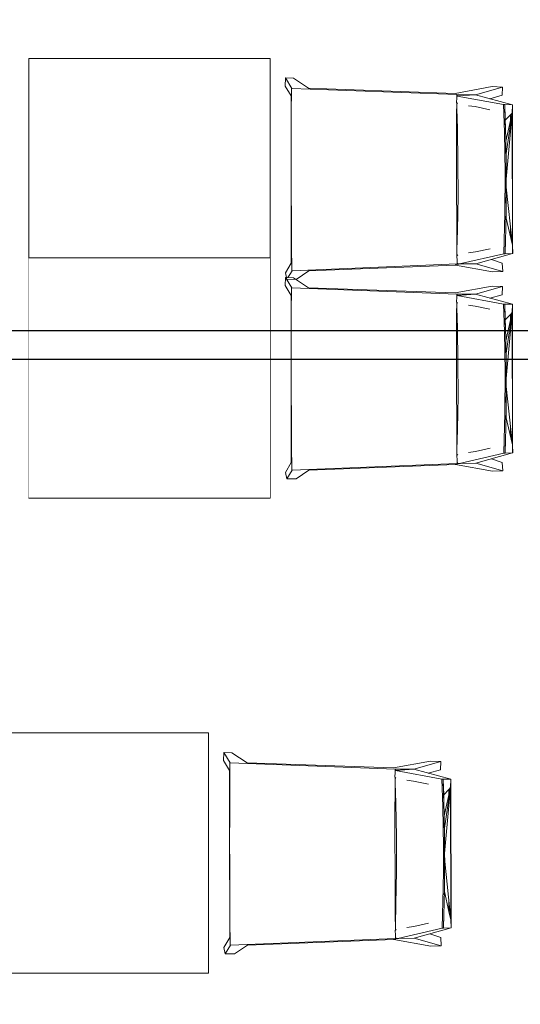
# Model space of a CAD drawing. Header units: millimetres. Extents: x 2016045 to 2079203, y -1576958 to -1542749.
# Tile 75 of 109: x 2039351 to 2040573, y -1569715 to -1567311. Entities that reach past the tile are written whole.
import ezdxf

# ---------------------------------------------------------------- set-up
doc = ezdxf.new("R2010")
doc.units = ezdxf.units.MM
doc.header["$MEASUREMENT"] = 0
doc.linetypes.add('Dashed', pattern=[5644.44, 2822.22, -2822.22])
doc.linetypes.add('Wipeout_Contour', pattern=[1000, 0, -1000])
for name, color, linetype in [('0 krawęrznik', 7, 'Continuous'), ('MEBLE PKN', 7, 'Continuous'), ('Wymiarowanie', 7, 'Continuous')]:
    doc.layers.add(name, color=color, linetype=linetype)
for name, color, linetype, lineweight, true_color in [('0 krawęrznik_Nr_pióra__12', 7, 'Continuous', 5, 0x9f9f9f), ('MEBLE PKN_Nr_pióra__12', 7, 'Continuous', 5, 0x9f9f9f), ('Wymiarowanie_Nr_pióra__3', 7, 'Continuous', 35, 0x008200)]:
    doc.layers.add(name, color=color, linetype=linetype, lineweight=lineweight, true_color=true_color)
doc.layers.add('a___cienka___0.15_Nr_pióra__241', color=7, linetype='Continuous', lineweight=25)
doc.layers.add('Wymiarowanie_Nr_pióra__1', color=7, linetype='Continuous', lineweight=0)
doc.styles.add('GENERATED_STYLE_1', font='arial.ttf')
doc.dimstyles.new('GENERATED_STYLE__1', dxfattribs={"dimtxt": 125, "dimasz": 114, "dimexe": 0.18, "dimexo": 0, "dimgap": 0.09, "dimtad": 1, "dimtih": 1, "dimtoh": 1, "dimdec": 0, "dimlfac": 0.1, "dimzin": 0, "dimdsep": 46, "dimtxsty": 'GENERATED_STYLE_1', "dimblk": 'ARROWHEAD_2', "dimblk1": 'ARROWHEAD_2', "dimblk2": 'ARROWHEAD_2', "dimcen": 0.09, "dimclrd": 7, "dimclre": 7, "dimclrt": 7, "dimadec": 4, "dimazin": 0, "dimtfac": 1, "dimtdec": 4, "dimtmove": 0, "dimatfit": 3, "dimfxl": 0, "dimtolj": 1, "dimtzin": 0, "dimarcsym": 0})

# ---------------------------------------------------------------- blocks, each defined once
blk = doc.blocks.new('Ściana_11', base_point=(2039753.6, -1570780.9))
at = {"layer": '0 krawęrznik_Nr_pióra__12', "linetype": 'Continuous'}
for radius in [3000, 2850]:
    blk.add_arc((2039753.6, -1567780.9), radius, 270, 0, dxfattribs=at)
blk = doc.blocks.new('*D151', base_point=(1682719.6, -1237567.4))
at = {"layer": 'Wymiarowanie_Nr_pióra__1', "linetype": 'Continuous'}
for p, q in [((2031751.4, -1572444), (2031751.4, -1572219)), ((2041101, -1572444), (2041101, -1572219)), ((2031751.4, -1572331.5), (2041101, -1572331.5))]:
    blk.add_line(p, q, dxfattribs=at)
at = {"layer": 'Wymiarowanie_Nr_pióra__3', "linetype": 'Continuous'}
for p, q in [((2031794.7, -1572256.5), (2031708.1, -1572406.5)), ((2041144.3, -1572256.5), (2041057.7, -1572406.5))]:
    blk.add_line(p, q, dxfattribs=at)
at = {"layer": 'Wymiarowanie_Nr_pióra__1', "insert": (2036283.9, -1572306.5), "char_height": 125, "attachment_point": 7, "style": 'GENERATED_STYLE_1'}
blk.add_mtext('\\A1;{\\fArial|b0|i0|c238|p38;935}', dxfattribs=at)
blk = doc.blocks.new('ARROWHEAD_2')
at = {"color": 0, "linetype": 'Continuous', "lineweight": 0}
for p, q in [((-0.378, -0.655), (0.378, 0.655)), ((0, 0), (-1, 0))]:
    blk.add_line(p, q, dxfattribs=at)
blk = doc.blocks.new('*D153', base_point=(1682719.6, -1237567.4))
at = {"layer": 'Wymiarowanie_Nr_pióra__1', "linetype": 'Continuous'}
for p, q in [((2023749.9, -1572694), (2023749.9, -1572469)), ((2041502.9, -1572694), (2041502.9, -1572469)), ((2023676.5, -1572581.5), (2023749.9, -1572581.5)), ((2023749.9, -1572581.5), (2041502.9, -1572581.5)), ((2041502.9, -1572581.5), (2041576.2, -1572581.5))]:
    blk.add_line(p, q, dxfattribs=at)
at = {"layer": 'Wymiarowanie_Nr_pióra__3', "linetype": 'Continuous'}
for p, q in [((2023793.2, -1572506.5), (2023706.6, -1572656.5)), ((2041459.6, -1572656.5), (2041546.2, -1572506.5))]:
    blk.add_line(p, q, dxfattribs=at)
at = {"layer": 'Wymiarowanie_Nr_pióra__1', "insert": (2032436.7, -1572556.5), "char_height": 125, "attachment_point": 7, "style": 'GENERATED_STYLE_1'}
blk.add_mtext('\\A1;{\\fArial|b0|i0|c238|p38;1776}', dxfattribs=at)

msp = doc.modelspace()

# ---------------------------------------------------------------- block references
at = {"layer": '0 krawęrznik', "color": 253, "lineweight": 5, "true_color": 0x9f9f9f}
msp.add_blockref('Ściana_11', (2039753.6, -1570780.9), dxfattribs=at)

# ---------------------------------------------------------------- next in the draw order: wipeouts: each hides what was drawn before it
at = {"color": 254, "linetype": 'Wipeout_Contour', "lineweight": 0, "ltscale": 10290130.65500788}
msp.add_wipeout([(2039373.5, -1567992.3), (2039962.1, -1567992.3), (2039962.1, -1567405.3), (2039373.5, -1567405.3)], dxfattribs=at).dxf.layer = 'MEBLE PKN'
at = {"color": 254, "linetype": 'Wipeout_Contour', "lineweight": 0, "ltscale": 56606490.95598751}
msp.add_wipeout([(2040528.9, -1567905.4), (2040502.5, -1567896.1), (2040554.1, -1567881.8), (2040553.5, -1567518.8), (2040498.6, -1567503.9), (2040528.2, -1567495.4), (2040529.2, -1567475.4), (2040504.2, -1567474.3), (2040414, -1567491), (2040056.4, -1567478.3), (2040019.6, -1567454), (2039999.6, -1567453.2), (2039998.8, -1567473.2), (2040013.4, -1567497.2), (2040014.1, -1567905.3), (2039999.6, -1567929.4), (2040003.3, -1567944.8), (2040025.7, -1567945), (2040057.2, -1567924.1), (2040414.7, -1567910.2), (2040505, -1567926.5), (2040530, -1567925.4)], dxfattribs=at).dxf.layer = 'MEBLE PKN'
at = {"color": 254, "linetype": 'Wipeout_Contour', "lineweight": 0, "ltscale": 10293669.66355954}
msp.add_wipeout([(2039223.2, -1569639), (2039811.8, -1569639), (2039811.8, -1569052.1), (2039223.2, -1569052.1)], dxfattribs=at).dxf.layer = 'MEBLE PKN'
at = {"color": 254, "linetype": 'Wipeout_Contour', "lineweight": 0, "ltscale": 56625951.03124803}
msp.add_wipeout([(2040378.6, -1569552.2), (2040352.2, -1569542.9), (2040403.8, -1569528.6), (2040403.2, -1569165.6), (2040348.3, -1569150.6), (2040377.9, -1569142.2), (2040378.9, -1569122.2), (2040353.9, -1569121.1), (2040263.7, -1569137.8), (2039906.1, -1569125.1), (2039869.3, -1569100.8), (2039849.3, -1569100), (2039848.5, -1569120), (2039863, -1569144), (2039863.8, -1569552.1), (2039849.3, -1569576.2), (2039853, -1569591.6), (2039875.4, -1569591.8), (2039906.9, -1569570.9), (2040264.4, -1569556.9), (2040354.7, -1569573.3), (2040379.7, -1569572.2)], dxfattribs=at).dxf.layer = 'MEBLE PKN'

# ---------------------------------------------------------------- next in the draw order: linework, layer by layer
at = {"layer": 'MEBLE PKN_Nr_pióra__12', "linetype": 'Continuous'}
for p, q in [((2039962.1, -1567405.3), (2039373.5, -1567405.3)), ((2039373.5, -1567405.3), (2039373.5, -1568479.3)), ((2039962.1, -1568479.3), (2039962.1, -1567405.3)), ((2039998.8, -1567473.2), (2039999.6, -1567453.2)), ((2039999.6, -1567453.2), (2040015, -1567478.6)), ((2039999.6, -1567453.2), (2040019.6, -1567454)), ((2040019.6, -1567454), (2040056.4, -1567478.3)), ((2039998.8, -1567473.2), (2040013.4, -1567497.2)), ((2040014.2, -1567478.6), (2040013.9, -1567542.1)), ((2040014.5, -1567478.8), (2040014.1, -1567542.2)), ((2040015, -1567478.6), (2040014.2, -1567478.6)), ((2040014.5, -1567478.8), (2040014.2, -1567478.6)), ((2040015.1, -1567478.8), (2040014.5, -1567478.8)), ((2040417.7, -1567493.9), (2040015.1, -1567478.8)), ((2040056.4, -1567478.3), (2040414, -1567491)), ((2040414, -1567491), (2040504.2, -1567474.3)), ((2040529.2, -1567475.4), (2040463.4, -1567494.3)), ((2040504.2, -1567474.3), (2040529.2, -1567475.4)), ((2040528.2, -1567495.4), (2040529.2, -1567475.4)), ((2040013.4, -1567497.2), (2040014.1, -1567905.3)), ((2040417.7, -1567501), (2040417, -1567513.8)), ((2040417.3, -1567513.8), (2040417, -1567513.8)), ((2040417.3, -1567513.6), (2040417.6, -1567513.9)), ((2040417.6, -1567513.9), (2040417.3, -1567513.8)), ((2040417.6, -1567493.8), (2040463.4, -1567494.3)), ((2040417.6, -1567493.8), (2040417.7, -1567493.9)), ((2040417.6, -1567514.9), (2040417.6, -1567513.9)), ((2040418.6, -1567515.1), (2040417.6, -1567513.9)), ((2040417.7, -1567493.9), (2040417.7, -1567494.1)), ((2040419.3, -1567497.1), (2040417.7, -1567494.1)), ((2040417.7, -1567494.1), (2040417.7, -1567501)), ((2040532, -1567518.2), (2040418.8, -1567497.5)), ((2040419.3, -1567497.1), (2040463.4, -1567494.3)), ((2040463.4, -1567494.3), (2040553.5, -1567518.8)), ((2040498.6, -1567503.9), (2040528.2, -1567495.4)), ((2040417.5, -1567541.5), (2040417.6, -1567514.9)), ((2040417.6, -1567514.9), (2040418.5, -1567516.6)), ((2040419.3, -1567577.1), (2040417.6, -1567527.7)), ((2040419.4, -1567516.2), (2040418.6, -1567515.1)), ((2040446, -1567521), (2040462.5, -1567523.1)), ((2040498.8, -1567530.7), (2040462.5, -1567523.1)), ((2040533.4, -1567518.2), (2040532, -1567518.2)), ((2040534.1, -1567585.5), (2040532, -1567518.2)), ((2040534.9, -1567518.3), (2040533.4, -1567518.2)), ((2040553.5, -1567518.8), (2040534.9, -1567518.3)), ((2040534.9, -1567518.3), (2040534.9, -1567518.7)), ((2040534.9, -1567519.1), (2040534.9, -1567518.7)), ((2040534.9, -1567519.1), (2040534.9, -1567519.6)), ((2040535, -1567520.1), (2040534.9, -1567519.6)), ((2040536.2, -1567556.5), (2040535, -1567520.1)), ((2040536.8, -1567580.1), (2040535, -1567520.1)), ((2040553, -1567538.9), (2040553.5, -1567518.8)), ((2040554.1, -1567881.8), (2040553.5, -1567518.8)), ((2040013.9, -1567542.1), (2040013.7, -1567605.7)), ((2040014.1, -1567542.2), (2040014, -1567605.8)), ((2040417.3, -1567605.1), (2040417.5, -1567541.5)), ((2040553, -1567538.9), (2040536.2, -1567556.5)), ((2040536.8, -1567580.1), (2040536.2, -1567556.5)), ((2040537.5, -1567607.9), (2040553, -1567538.9)), ((2040553, -1567538.9), (2040538.1, -1567638)), ((2040553, -1567538.9), (2040538.5, -1567700.3)), ((2040548.5, -1567543.6), (2040548.5, -1567558.6)), ((2040553.5, -1567861.8), (2040553, -1567538.9)), ((2040420.7, -1567659.6), (2040419.3, -1567577.1)), ((2040535.6, -1567684.5), (2040534.1, -1567585.5)), ((2040536.8, -1567580.1), (2040536.8, -1567580.9)), ((2040536.8, -1567580.9), (2040536.8, -1567581.6)), ((2040536.8, -1567581.6), (2040536.8, -1567581.9)), ((2040537.4, -1567600), (2040536.8, -1567581.9)), ((2040537.2, -1567598.9), (2040536.8, -1567581.9)), ((2040548.5, -1567568.2), (2040548.6, -1567587.6)), ((2040013.7, -1567605.7), (2040013.7, -1567669.4)), ((2040014, -1567605.8), (2040013.9, -1567669.4)), ((2040417.3, -1567668.7), (2040417.3, -1567605.1)), ((2040537.2, -1567598.9), (2040537.2, -1567598.9)), ((2040537.2, -1567598.9), (2040537.4, -1567600)), ((2040537.4, -1567600), (2040537.2, -1567599.3)), ((2040537.2, -1567599.5), (2040537.2, -1567599.9)), ((2040537.2, -1567599.9), (2040537.2, -1567600)), ((2040537.3, -1567602), (2040537.2, -1567600)), ((2040537.3, -1567602), (2040537.4, -1567600)), ((2040537.3, -1567602.4), (2040537.3, -1567602)), ((2040537.4, -1567608.2), (2040537.3, -1567602.4)), ((2040537.6, -1567615.5), (2040537.4, -1567600)), ((2040537.4, -1567608.2), (2040537.5, -1567607.9)), ((2040537.6, -1567615.5), (2040537.4, -1567608.2)), ((2040537.6, -1567615.5), (2040537.6, -1567616)), ((2040537.6, -1567616), (2040537.6, -1567616.2)), ((2040538.1, -1567638), (2040537.6, -1567616.2)), ((2040538.2, -1567660.2), (2040537.6, -1567616.2)), ((2040538.2, -1567660.2), (2040538.1, -1567638)), ((2040013.7, -1567669.4), (2040013.8, -1567733.1)), ((2040013.9, -1567669.4), (2040014, -1567733.1)), ((2040417.4, -1567732.4), (2040417.3, -1567668.7)), ((2040420.9, -1567742.1), (2040420.7, -1567659.6)), ((2040538.2, -1567663.5), (2040538.2, -1567660.2)), ((2040538.2, -1567663.5), (2040538.2, -1567663.5)), ((2040538.5, -1567681.7), (2040538.2, -1567663.5)), ((2040538.4, -1567697.3), (2040538.2, -1567663.5)), ((2040538.5, -1567681.7), (2040538.3, -1567681.8)), ((2040538.4, -1567684), (2040538.5, -1567681.7)), ((2040538.5, -1567682.7), (2040538.5, -1567681.7)), ((2040535.1, -1567783.6), (2040535.6, -1567684.5)), ((2040535.3, -1567741.6), (2040538.3, -1567685.2)), ((2040538, -1567761.6), (2040538.5, -1567700.7)), ((2040538.3, -1567685.2), (2040538.4, -1567684)), ((2040538.3, -1567685.2), (2040538.4, -1567697.3)), ((2040538.3, -1567745.1), (2040538.5, -1567700.4)), ((2040538.5, -1567700.9), (2040538.3, -1567737.3)), ((2040538.4, -1567697.3), (2040538.5, -1567682.7)), ((2040538.4, -1567697.3), (2040538.5, -1567699.2)), ((2040538.5, -1567699.2), (2040538.4, -1567699.3)), ((2040538.4, -1567699.3), (2040538.4, -1567699.8)), ((2040538.5, -1567700.3), (2040538.4, -1567699.8)), ((2040538.5, -1567682.7), (2040538.5, -1567699.2)), ((2040538.5, -1567700.4), (2040538.5, -1567700.3)), ((2040538.5, -1567700.9), (2040538.5, -1567700.4)), ((2040538.6, -1567719.5), (2040538.5, -1567700.9)), ((2040538.3, -1567745.1), (2040538.5, -1567724.7)), ((2040538.6, -1567720.8), (2040538.5, -1567724.7)), ((2040538.6, -1567720.8), (2040538.6, -1567719.5)), ((2040553.5, -1567861.8), (2040538.6, -1567719.5)), ((2040013.8, -1567733.1), (2040014.1, -1567796.8)), ((2040014, -1567733.1), (2040014.3, -1567796.8)), ((2040417.7, -1567796.1), (2040417.4, -1567732.4)), ((2040419.7, -1567824.6), (2040420.9, -1567742.1)), ((2040535.3, -1567741.6), (2040538.1, -1567762.5)), ((2040538, -1567761.7), (2040538.3, -1567738.4)), ((2040538.1, -1567762.5), (2040538.3, -1567745.1)), ((2040538.3, -1567737.3), (2040538.3, -1567738.4)), ((2040538.3, -1567763.4), (2040538.3, -1567745.1)), ((2040537.9, -1567787), (2040538.3, -1567763.4)), ((2040538, -1567779.3), (2040538.1, -1567762.5)), ((2040538, -1567779.3), (2040538.3, -1567763.4)), ((2040538.1, -1567762.5), (2040538.3, -1567763.4)), ((2040538.3, -1567763.4), (2040538.1, -1567764.4)), ((2040014.1, -1567796.8), (2040014.5, -1567860.4)), ((2040014.3, -1567796.8), (2040014.7, -1567860.3)), ((2040418.1, -1567859.6), (2040417.7, -1567796.1)), ((2040532.6, -1567882.5), (2040535.1, -1567783.6)), ((2040538, -1567779.4), (2040537.1, -1567824.7)), ((2040537.7, -1567801), (2040537.8, -1567792.5)), ((2040537.9, -1567787), (2040537.8, -1567792.3)), ((2040537.8, -1567792.3), (2040537.8, -1567792.5)), ((2040537.8, -1567792.5), (2040553.5, -1567861.8)), ((2040538, -1567779.4), (2040537.9, -1567787)), ((2040418.2, -1567873.9), (2040419.7, -1567824.6)), ((2040536.7, -1567845.2), (2040537.1, -1567825.4)), ((2040537.1, -1567824.7), (2040537.1, -1567824.9)), ((2040537.1, -1567824.9), (2040537.1, -1567825)), ((2040537.1, -1567825.1), (2040537.1, -1567825)), ((2040537.1, -1567825.1), (2040537.1, -1567825.2)), ((2040537.1, -1567825.3), (2040537.1, -1567825.4)), ((2040549, -1567818.6), (2040549, -1567842)), ((2040535.5, -1567882.5), (2040536.7, -1567845.2)), ((2040535.5, -1567882.5), (2040536.4, -1567848.7)), ((2040536.7, -1567845.2), (2040536.4, -1567848.7)), ((2040536.6, -1567842.2), (2040536.7, -1567845.2)), ((2040536.7, -1567845.2), (2040536.6, -1567844.1)), ((2040014.5, -1567860.4), (2040015, -1567923.9)), ((2040014.7, -1567860.3), (2040015.2, -1567923.8)), ((2040418.3, -1567886.1), (2040418.1, -1567859.6)), ((2040499.5, -1567870.2), (2040463.1, -1567877.9)), ((2040554.2, -1567881.8), (2040553.5, -1567861.8)), ((2040417.7, -1567887.3), (2040418.3, -1567887.3)), ((2040417.7, -1567887.3), (2040418.4, -1567900.1)), ((2040418, -1567887.5), (2040417.7, -1567887.3)), ((2040418.3, -1567887.3), (2040418, -1567887.5)), ((2040418.3, -1567887.3), (2040419.3, -1567885)), ((2040419.2, -1567885.1), (2040418.3, -1567886.9)), ((2040418.3, -1567886.9), (2040418.3, -1567886.1)), ((2040419.2, -1567886.2), (2040418.3, -1567887.3)), ((2040418.3, -1567887.3), (2040418.3, -1567886.9)), ((2040420.1, -1567885.2), (2040419.2, -1567886.2)), ((2040424.5, -1567907.2), (2040532.6, -1567882.5)), ((2040463.1, -1567877.9), (2040446.2, -1567880.4)), ((2040554.1, -1567881.8), (2040464.1, -1567906.7)), ((2040528.9, -1567905.4), (2040502.5, -1567896.1)), ((2040532.6, -1567882.5), (2040534.1, -1567882.5)), ((2040534.1, -1567882.5), (2040535.5, -1567882.5)), ((2040535.5, -1567882.5), (2040554.1, -1567881.8)), ((2040554.2, -1567881.8), (2040554.1, -1567881.8)), ((2040014.1, -1567905.3), (2039999.6, -1567929.4)), ((2040418.5, -1567907.2), (2040015.9, -1567923.8)), ((2040414.7, -1567910.2), (2040057.2, -1567924.1)), ((2040414.7, -1567910.2), (2040418.4, -1567907.3)), ((2040505, -1567926.5), (2040414.7, -1567910.2)), ((2040418.4, -1567900.1), (2040418.5, -1567907.2)), ((2040418.5, -1567907.2), (2040418.4, -1567907.3)), ((2040418.4, -1567907.3), (2040419.5, -1567908.4)), ((2040418.4, -1567907.3), (2040419.5, -1567907.3)), ((2040419.5, -1567905.3), (2040419.5, -1567907.3)), ((2040426.9, -1567907.2), (2040419.5, -1567908.4)), ((2040419.5, -1567908.4), (2040424.5, -1567907.2)), ((2040419.5, -1567907.3), (2040424.5, -1567907.2)), ((2040464.1, -1567906.7), (2040426.9, -1567907.2)), ((2040464.1, -1567906.7), (2040530, -1567925.4)), ((2040530, -1567925.4), (2040528.9, -1567905.4)), ((2040015.8, -1567923.9), (2040003.3, -1567944.8)), ((2040015.2, -1567923.8), (2040015, -1567923.9)), ((2040015, -1567923.9), (2040015.8, -1567923.9)), ((2040015.2, -1567923.8), (2040015.9, -1567923.8)), ((2040057.2, -1567924.1), (2040025.7, -1567945)), ((2040530, -1567925.4), (2040505, -1567926.5)), ((2039373.5, -1567992.3), (2039962.1, -1567992.3)), ((2039811.8, -1569052.1), (2039223.2, -1569052.1)), ((2039811.8, -1569639), (2039811.8, -1569052.1)), ((2039848.5, -1569120), (2039849.3, -1569100)), ((2039849.3, -1569100), (2039864.7, -1569125.4)), ((2039849.3, -1569100), (2039869.3, -1569100.8)), ((2039869.3, -1569100.8), (2039906.1, -1569125.1)), ((2039848.5, -1569120), (2039863, -1569144)), ((2039906.1, -1569125.1), (2040263.7, -1569137.8)), ((2040263.7, -1569137.8), (2040353.9, -1569121.1)), ((2040378.9, -1569122.2), (2040313.1, -1569141)), ((2040353.9, -1569121.1), (2040378.9, -1569122.2)), ((2040377.9, -1569142.2), (2040378.9, -1569122.2)), ((2039863, -1569144), (2039863.8, -1569552.1)), ((2039863.9, -1569125.4), (2039863.6, -1569188.9)), ((2039864.2, -1569125.6), (2039863.8, -1569189)), ((2039864.7, -1569125.4), (2039863.9, -1569125.4)), ((2039864.2, -1569125.6), (2039863.9, -1569125.4)), ((2039864.8, -1569125.6), (2039864.2, -1569125.6)), ((2040267.4, -1569140.7), (2039864.8, -1569125.6)), ((2040267.4, -1569147.8), (2040266.7, -1569160.6)), ((2040267.3, -1569140.6), (2040313.1, -1569141)), ((2040267.3, -1569140.6), (2040267.4, -1569140.7)), ((2040267.4, -1569140.7), (2040267.4, -1569140.8)), ((2040269, -1569143.9), (2040267.4, -1569140.8)), ((2040267.4, -1569140.8), (2040267.4, -1569147.8)), ((2040381.7, -1569165), (2040268.5, -1569144.2)), ((2040269, -1569143.9), (2040313.1, -1569141)), ((2040313.1, -1569141), (2040403.2, -1569165.6)), ((2040348.3, -1569150.6), (2040377.9, -1569142.2)), ((2040267, -1569160.6), (2040266.7, -1569160.6)), ((2040267, -1569160.4), (2040267.3, -1569160.6)), ((2040267.3, -1569160.6), (2040267, -1569160.6)), ((2040267.3, -1569161.7), (2040267.3, -1569160.6)), ((2040268.3, -1569161.9), (2040267.3, -1569160.6)), ((2040267.3, -1569161.7), (2040268.2, -1569163.3)), ((2040267.3, -1569174.5), (2040267.3, -1569161.7)), ((2040269.1, -1569163), (2040268.3, -1569161.9)), ((2040295.7, -1569167.7), (2040312.2, -1569169.9)), ((2040348.5, -1569177.4), (2040312.2, -1569169.9)), ((2040383.1, -1569165), (2040381.7, -1569165)), ((2040383.8, -1569232.3), (2040381.7, -1569165)), ((2040384.6, -1569165.1), (2040383.1, -1569165)), ((2040403.2, -1569165.6), (2040384.6, -1569165.1)), ((2040384.6, -1569165.1), (2040384.6, -1569165.5)), ((2040384.6, -1569165.9), (2040384.6, -1569165.5)), ((2040384.6, -1569165.9), (2040384.6, -1569166.4)), ((2040384.7, -1569166.9), (2040384.6, -1569166.4)), ((2040385.9, -1569203.3), (2040384.7, -1569166.9)), ((2040386.5, -1569226.9), (2040384.7, -1569166.9)), ((2040402.7, -1569185.6), (2040403.2, -1569165.6)), ((2040403.8, -1569528.6), (2040403.2, -1569165.6)), ((2039863.6, -1569188.9), (2039863.4, -1569252.5)), ((2039863.8, -1569189), (2039863.7, -1569252.6)), ((2040267, -1569251.9), (2040267.2, -1569188.3)), ((2040267.2, -1569188.3), (2040267.3, -1569174.5)), ((2040269, -1569223.8), (2040267.3, -1569174.5)), ((2040398.2, -1569190.3), (2040385.9, -1569203.3)), ((2040387.2, -1569254.7), (2040402.7, -1569185.6)), ((2040402.7, -1569185.6), (2040387.8, -1569284.8)), ((2040402.7, -1569185.6), (2040388.2, -1569347.1)), ((2040402.7, -1569185.6), (2040398.2, -1569190.3)), ((2040398.2, -1569190.3), (2040398.2, -1569205.4)), ((2040403.2, -1569508.6), (2040402.7, -1569185.6)), ((2040386.5, -1569226.9), (2040385.9, -1569203.3)), ((2040398.2, -1569215), (2040398.3, -1569234.3)), ((2040270.4, -1569306.3), (2040269, -1569223.8)), ((2040385.3, -1569331.3), (2040383.8, -1569232.3)), ((2040386.5, -1569226.9), (2040386.5, -1569227.7)), ((2040386.5, -1569227.7), (2040386.5, -1569228.4)), ((2040386.5, -1569228.4), (2040386.5, -1569228.7)), ((2040387.1, -1569246.7), (2040386.5, -1569228.7)), ((2040386.9, -1569245.6), (2040386.5, -1569228.7)), ((2039863.4, -1569252.5), (2039863.4, -1569316.2)), ((2039863.7, -1569252.6), (2039863.6, -1569316.2)), ((2040267, -1569315.5), (2040267, -1569251.9)), ((2040386.9, -1569245.6), (2040386.9, -1569245.7)), ((2040386.9, -1569245.7), (2040387.1, -1569246.7)), ((2040387.1, -1569246.7), (2040386.9, -1569246)), ((2040386.9, -1569246.2), (2040386.9, -1569246.7)), ((2040386.9, -1569246.7), (2040386.9, -1569246.7)), ((2040387, -1569248.8), (2040386.9, -1569246.7)), ((2040387, -1569248.8), (2040387.1, -1569246.7)), ((2040387, -1569249.2), (2040387, -1569248.8)), ((2040387.1, -1569255), (2040387, -1569249.2)), ((2040387.3, -1569262.3), (2040387.1, -1569246.7)), ((2040387.1, -1569255), (2040387.2, -1569254.7)), ((2040387.3, -1569262.3), (2040387.1, -1569255)), ((2040387.3, -1569262.3), (2040387.3, -1569262.8)), ((2040387.3, -1569262.8), (2040387.3, -1569263)), ((2040387.8, -1569284.8), (2040387.3, -1569263)), ((2040387.9, -1569307), (2040387.3, -1569263)), ((2040387.9, -1569307), (2040387.8, -1569284.8)), ((2039863.4, -1569316.2), (2039863.5, -1569379.9)), ((2039863.6, -1569316.2), (2039863.7, -1569379.9)), ((2040267.1, -1569379.2), (2040267, -1569315.5)), ((2040270.6, -1569388.8), (2040270.4, -1569306.3)), ((2040387.9, -1569310.3), (2040387.9, -1569307)), ((2040387.9, -1569310.3), (2040387.9, -1569310.3)), ((2040388.2, -1569328.5), (2040387.9, -1569310.3)), ((2040388.1, -1569344.1), (2040387.9, -1569310.3)), ((2040385, -1569388.4), (2040385.3, -1569331.3)), ((2040385, -1569388.4), (2040388, -1569332)), ((2040388.2, -1569328.5), (2040388, -1569328.6)), ((2040388, -1569332), (2040388.1, -1569330.8)), ((2040388, -1569332), (2040388.1, -1569344.1)), ((2040388.1, -1569330.8), (2040388.2, -1569328.5)), ((2040388.1, -1569344.1), (2040388.2, -1569329.5)), ((2040388.2, -1569329.5), (2040388.2, -1569328.5)), ((2040388.2, -1569329.5), (2040388.2, -1569345.9)), ((2040387.7, -1569408.4), (2040388.2, -1569347.5)), ((2040388, -1569391.9), (2040388.2, -1569347.1)), ((2040388.2, -1569347.6), (2040388, -1569384.1)), ((2040388.1, -1569344.1), (2040388.2, -1569345.9)), ((2040388.2, -1569345.9), (2040388.1, -1569346)), ((2040388.1, -1569346), (2040388.1, -1569346.6)), ((2040388.2, -1569347.1), (2040388.1, -1569346.6)), ((2040388.2, -1569347.1), (2040388.2, -1569347.1)), ((2040388.2, -1569347.6), (2040388.2, -1569347.1)), ((2040388.3, -1569366.3), (2040388.2, -1569347.6)), ((2039863.5, -1569379.9), (2039863.8, -1569443.6)), ((2039863.7, -1569379.9), (2039864, -1569443.5)), ((2040267.4, -1569442.8), (2040267.1, -1569379.2)), ((2040269.4, -1569471.3), (2040270.6, -1569388.8)), ((2040384.8, -1569430.3), (2040385, -1569388.4)), ((2040385, -1569388.4), (2040387.7, -1569408.5)), ((2040387.7, -1569408.5), (2040388, -1569385.2)), ((2040388, -1569391.9), (2040388.2, -1569371.5)), ((2040388, -1569384.1), (2040388, -1569385.2)), ((2040388.3, -1569367.6), (2040388.2, -1569371.5)), ((2040388.3, -1569367.6), (2040388.3, -1569366.3)), ((2040403.2, -1569508.6), (2040388.3, -1569366.3)), ((2040387.6, -1569433.8), (2040388, -1569410.2)), ((2040387.7, -1569408.5), (2040387.8, -1569409.2)), ((2040387.7, -1569426.1), (2040387.8, -1569409.2)), ((2040387.7, -1569426.1), (2040388, -1569410.2)), ((2040387.8, -1569409.2), (2040388, -1569391.9)), ((2040387.8, -1569409.2), (2040388, -1569410.2)), ((2040388, -1569410.2), (2040387.8, -1569411.2)), ((2040388, -1569410.2), (2040388, -1569391.9)), ((2040382.3, -1569529.3), (2040384.8, -1569430.3)), ((2040387.6, -1569429.6), (2040386.8, -1569471.5)), ((2040387.6, -1569433.8), (2040387.5, -1569439.1)), ((2040387.7, -1569426.2), (2040387.6, -1569433.8)), ((2040387.6, -1569429.6), (2040387.7, -1569426.2)), ((2039863.8, -1569443.6), (2039864.2, -1569507.2)), ((2039864, -1569443.5), (2039864.4, -1569507.1)), ((2040267.8, -1569506.4), (2040267.4, -1569442.8)), ((2040387.4, -1569447.7), (2040387.5, -1569439.3)), ((2040387.5, -1569439.1), (2040387.5, -1569439.3)), ((2040387.5, -1569439.3), (2040398.7, -1569488.8)), ((2040267.9, -1569520.6), (2040269.4, -1569471.3)), ((2040386.4, -1569491.9), (2040386.8, -1569472.1)), ((2040386.8, -1569471.5), (2040386.8, -1569471.7)), ((2040386.8, -1569471.7), (2040386.8, -1569471.8)), ((2040386.8, -1569471.8), (2040386.8, -1569472)), ((2040386.8, -1569471.8), (2040386.8, -1569471.8)), ((2040386.8, -1569472), (2040386.8, -1569472.1)), ((2040398.7, -1569465.4), (2040398.7, -1569488.8)), ((2039864.2, -1569507.2), (2039864.7, -1569570.7)), ((2039864.4, -1569507.1), (2039864.9, -1569570.5)), ((2040267.9, -1569520.6), (2040267.8, -1569506.4)), ((2040385.2, -1569529.2), (2040386.4, -1569491.9)), ((2040385.2, -1569529.2), (2040386.1, -1569495.5)), ((2040386.4, -1569491.9), (2040386.1, -1569495.5)), ((2040386.3, -1569489), (2040386.4, -1569491.9)), ((2040386.4, -1569491.9), (2040386.3, -1569490.9)), ((2040398.7, -1569488.8), (2040403.2, -1569508.6)), ((2040403.9, -1569528.6), (2040403.2, -1569508.6)), ((2040268, -1569532.9), (2040267.9, -1569520.6)), ((2040268, -1569534.1), (2040269, -1569531.8)), ((2040268.9, -1569531.9), (2040268, -1569533.6)), ((2040268, -1569533.6), (2040268, -1569532.9)), ((2040268.9, -1569533), (2040268, -1569534.1)), ((2040268, -1569534.1), (2040268, -1569533.6)), ((2040269.8, -1569532), (2040268.9, -1569533)), ((2040274.2, -1569554), (2040382.3, -1569529.3)), ((2040312.8, -1569524.7), (2040295.9, -1569527.1)), ((2040349.2, -1569517), (2040312.8, -1569524.7)), ((2040403.8, -1569528.6), (2040313.8, -1569553.5)), ((2040382.3, -1569529.3), (2040383.8, -1569529.3)), ((2040383.8, -1569529.3), (2040385.2, -1569529.2)), ((2040385.2, -1569529.2), (2040403.8, -1569528.6)), ((2040403.9, -1569528.6), (2040403.8, -1569528.6)), ((2039863.8, -1569552.1), (2039849.3, -1569576.2)), ((2040268.2, -1569554), (2039865.6, -1569570.5)), ((2040264.4, -1569556.9), (2039906.9, -1569570.9)), ((2040264.4, -1569556.9), (2040268, -1569554.1)), ((2040354.7, -1569573.3), (2040264.4, -1569556.9)), ((2040267.4, -1569534.1), (2040268, -1569534.1)), ((2040267.4, -1569534.1), (2040268.1, -1569546.9)), ((2040267.7, -1569534.3), (2040267.4, -1569534.1)), ((2040268, -1569534.1), (2040267.7, -1569534.3)), ((2040268.2, -1569554), (2040268, -1569554.1)), ((2040268, -1569554.1), (2040269.2, -1569555.2)), ((2040268, -1569554.1), (2040269.2, -1569554.1)), ((2040268.1, -1569546.9), (2040268.2, -1569554)), ((2040269.2, -1569552.1), (2040269.2, -1569554.1)), ((2040276.6, -1569554), (2040269.2, -1569555.2)), ((2040269.2, -1569555.2), (2040274.2, -1569554)), ((2040269.2, -1569554.1), (2040274.2, -1569554)), ((2040313.8, -1569553.5), (2040276.6, -1569554)), ((2040313.8, -1569553.5), (2040379.7, -1569572.2)), ((2040378.6, -1569552.2), (2040352.2, -1569542.9)), ((2040379.7, -1569572.2), (2040378.6, -1569552.2)), ((2039849.3, -1569576.2), (2039853, -1569591.6)), ((2039865.5, -1569570.7), (2039853, -1569591.6)), ((2039864.9, -1569570.5), (2039864.7, -1569570.7)), ((2039864.7, -1569570.7), (2039865.5, -1569570.7)), ((2039864.9, -1569570.5), (2039865.6, -1569570.5)), ((2039906.9, -1569570.9), (2039875.4, -1569591.8)), ((2040379.7, -1569572.2), (2040354.7, -1569573.3)), ((2039853, -1569591.6), (2039875.4, -1569591.8)), ((2039223.2, -1569639), (2039811.8, -1569639))]:
    msp.add_line(p, q, dxfattribs=at)

# ---------------------------------------------------------------- next in the draw order: wipeouts: each hides what was drawn before it
at = {"color": 254, "linetype": 'Wipeout_Contour', "lineweight": 0, "ltscale": 10291317.83407708}
msp.add_wipeout([(2039373.5, -1568479.3), (2039962.1, -1568479.3), (2039962.1, -1567892.3), (2039373.5, -1567892.3)], dxfattribs=at).dxf.layer = 'MEBLE PKN'
at = {"color": 254, "linetype": 'Wipeout_Contour', "lineweight": 0, "ltscale": 56613019.20519482}
msp.add_wipeout([(2040528.9, -1568392.4), (2040502.5, -1568383.1), (2040554.1, -1568368.8), (2040553.5, -1568005.8), (2040498.6, -1567990.8), (2040528.2, -1567982.4), (2040529.2, -1567962.4), (2040504.2, -1567961.3), (2040414, -1567978), (2040056.4, -1567965.3), (2040019.6, -1567941), (2039999.6, -1567940.2), (2039998.8, -1567960.2), (2040013.4, -1567984.2), (2040014.1, -1568392.3), (2039999.6, -1568416.4), (2040003.3, -1568431.8), (2040025.7, -1568432), (2040057.2, -1568411.1), (2040414.7, -1568397.1), (2040505, -1568413.5), (2040530, -1568412.4)], dxfattribs=at).dxf.layer = 'MEBLE PKN'

# ---------------------------------------------------------------- next in the draw order: linework, layer by layer
at = {"layer": 'a___cienka___0.15_Nr_pióra__241', "linetype": 'Dashed', "flags": 128}
for points in [[(2041221, -1567310.9), (2041221, -1568140.9), (2031631.7, -1568140.9), (2031631.7, -1567310.9)], [(2041151, -1567310.9), (2041151, -1568070.9), (2031701.7, -1568070.9), (2031701.7, -1567310.9)]]:
    msp.add_lwpolyline(points, dxfattribs=at)
at = {"layer": 'MEBLE PKN_Nr_pióra__12', "linetype": 'Continuous'}
for p, q in [((2039962.1, -1567892.3), (2039373.5, -1567892.3)), ((2039998.8, -1567960.2), (2039999.6, -1567940.2)), ((2039999.6, -1567929.4), (2040003.3, -1567944.8)), ((2039999.6, -1567940.2), (2040015, -1567965.6)), ((2039999.6, -1567940.2), (2040019.6, -1567941)), ((2040003.3, -1567944.8), (2040025.7, -1567945)), ((2040019.6, -1567941), (2040056.4, -1567965.3)), ((2039998.8, -1567960.2), (2040013.4, -1567984.2)), ((2040014.2, -1567965.6), (2040013.9, -1568029.1)), ((2040014.5, -1567965.8), (2040014.1, -1568029.2)), ((2040015, -1567965.6), (2040014.2, -1567965.6)), ((2040014.5, -1567965.8), (2040014.2, -1567965.6)), ((2040015.1, -1567965.8), (2040014.5, -1567965.8)), ((2040417.7, -1567980.9), (2040015.1, -1567965.8)), ((2040056.4, -1567965.3), (2040414, -1567978)), ((2040414, -1567978), (2040504.2, -1567961.3)), ((2040529.2, -1567962.4), (2040463.4, -1567981.2)), ((2040504.2, -1567961.3), (2040529.2, -1567962.4)), ((2040528.2, -1567982.4), (2040529.2, -1567962.4)), ((2040013.4, -1567984.2), (2040014.1, -1568392.3)), ((2040417.7, -1567988), (2040417, -1568000.8)), ((2040417.6, -1567980.8), (2040463.4, -1567981.2)), ((2040417.6, -1567980.8), (2040417.7, -1567980.9)), ((2040417.7, -1567980.9), (2040417.7, -1567981)), ((2040419.3, -1567984.1), (2040417.7, -1567981)), ((2040417.7, -1567981), (2040417.7, -1567988)), ((2040532, -1568005.2), (2040418.8, -1567984.4)), ((2040419.3, -1567984.1), (2040463.4, -1567981.2)), ((2040463.4, -1567981.2), (2040553.5, -1568005.8)), ((2040498.6, -1567990.8), (2040528.2, -1567982.4)), ((2040417.3, -1568000.8), (2040417, -1568000.8)), ((2040417.3, -1568000.6), (2040417.6, -1568000.8)), ((2040417.6, -1568000.8), (2040417.3, -1568000.8)), ((2040417.5, -1568028.5), (2040417.6, -1568001.9)), ((2040417.6, -1568001.9), (2040417.6, -1568000.8)), ((2040418.6, -1568002.1), (2040417.6, -1568000.8)), ((2040417.6, -1568001.9), (2040418.5, -1568003.5)), ((2040419.3, -1568064), (2040417.6, -1568014.7)), ((2040419.4, -1568003.2), (2040418.6, -1568002.1)), ((2040446, -1568008), (2040462.5, -1568010.1)), ((2040498.8, -1568017.6), (2040462.5, -1568010.1)), ((2040533.4, -1568005.2), (2040532, -1568005.2)), ((2040534.1, -1568072.5), (2040532, -1568005.2)), ((2040534.9, -1568005.3), (2040533.4, -1568005.2)), ((2040553.5, -1568005.8), (2040534.9, -1568005.3)), ((2040534.9, -1568005.3), (2040534.9, -1568005.7)), ((2040534.9, -1568006.1), (2040534.9, -1568005.7)), ((2040534.9, -1568006.1), (2040534.9, -1568006.6)), ((2040535, -1568007.1), (2040534.9, -1568006.6)), ((2040536.2, -1568043.5), (2040535, -1568007.1)), ((2040536.8, -1568067.1), (2040535, -1568007.1)), ((2040553, -1568025.8), (2040553.5, -1568005.8)), ((2040554.1, -1568368.8), (2040553.5, -1568005.8)), ((2040013.9, -1568029.1), (2040013.7, -1568092.7)), ((2040014.1, -1568029.2), (2040014, -1568092.8)), ((2040417.3, -1568092.1), (2040417.5, -1568028.5)), ((2040548.5, -1568030.6), (2040536.2, -1568043.5)), ((2040537.5, -1568094.9), (2040553, -1568025.8)), ((2040553, -1568025.8), (2040538.1, -1568125)), ((2040553, -1568025.8), (2040538.5, -1568187.3)), ((2040553, -1568025.8), (2040548.5, -1568030.6)), ((2040548.5, -1568030.6), (2040548.5, -1568045.6)), ((2040553.5, -1568348.8), (2040553, -1568025.8)), ((2040420.7, -1568146.5), (2040419.3, -1568064)), ((2040536.8, -1568067.1), (2040536.2, -1568043.5)), ((2040536.8, -1568067.1), (2040536.8, -1568067.9)), ((2040548.5, -1568055.2), (2040548.6, -1568074.6)), ((2040535.6, -1568171.5), (2040534.1, -1568072.5)), ((2040536.8, -1568067.9), (2040536.8, -1568068.6)), ((2040536.8, -1568068.6), (2040536.8, -1568068.9)), ((2040537.4, -1568087), (2040536.8, -1568068.9)), ((2040537.2, -1568085.9), (2040536.8, -1568068.9)), ((2040537.2, -1568085.9), (2040537.2, -1568085.9)), ((2040537.2, -1568085.9), (2040537.4, -1568087)), ((2040537.4, -1568087), (2040537.2, -1568086.2)), ((2040537.2, -1568086.4), (2040537.2, -1568086.9)), ((2040537.2, -1568086.9), (2040537.2, -1568086.9)), ((2040537.3, -1568089), (2040537.2, -1568086.9)), ((2040537.3, -1568089), (2040537.4, -1568087)), ((2040537.3, -1568089.4), (2040537.3, -1568089)), ((2040537.4, -1568095.2), (2040537.3, -1568089.4)), ((2040537.6, -1568102.5), (2040537.4, -1568087)), ((2040013.7, -1568092.7), (2040013.7, -1568156.4)), ((2040014, -1568092.8), (2040013.9, -1568156.4)), ((2040417.3, -1568155.7), (2040417.3, -1568092.1)), ((2040537.4, -1568095.2), (2040537.5, -1568094.9)), ((2040537.6, -1568102.5), (2040537.4, -1568095.2)), ((2040537.6, -1568102.5), (2040537.6, -1568103)), ((2040537.6, -1568103), (2040537.6, -1568103.2)), ((2040538.1, -1568125), (2040537.6, -1568103.2)), ((2040538.2, -1568147.2), (2040537.6, -1568103.2)), ((2040538.2, -1568147.2), (2040538.1, -1568125)), ((2040013.7, -1568156.4), (2040013.8, -1568220.1)), ((2040013.9, -1568156.4), (2040014, -1568220.1)), ((2040417.4, -1568219.4), (2040417.3, -1568155.7)), ((2040420.9, -1568229), (2040420.7, -1568146.5)), ((2040538.2, -1568150.5), (2040538.2, -1568147.2)), ((2040538.2, -1568150.5), (2040538.2, -1568150.5)), ((2040538.5, -1568168.7), (2040538.2, -1568150.5)), ((2040538.4, -1568184.3), (2040538.2, -1568150.5)), ((2040535.1, -1568270.5), (2040535.6, -1568171.5)), ((2040535.3, -1568228.6), (2040538.3, -1568172.2)), ((2040538.5, -1568168.7), (2040538.3, -1568168.8)), ((2040538.3, -1568172.2), (2040538.4, -1568171)), ((2040538.3, -1568172.2), (2040538.4, -1568184.3)), ((2040538.3, -1568232.1), (2040538.5, -1568187.3)), ((2040538.4, -1568171), (2040538.5, -1568168.7)), ((2040538.4, -1568184.3), (2040538.5, -1568169.7)), ((2040538.4, -1568184.3), (2040538.5, -1568186.1)), ((2040538.5, -1568186.1), (2040538.4, -1568186.3)), ((2040538.4, -1568186.3), (2040538.4, -1568186.8)), ((2040538.5, -1568187.3), (2040538.4, -1568186.8)), ((2040538.5, -1568169.7), (2040538.5, -1568168.7)), ((2040538.5, -1568169.7), (2040538.5, -1568186.1)), ((2040538.5, -1568187.3), (2040538.5, -1568187.3)), ((2040538.5, -1568187.8), (2040538.5, -1568187.3)), ((2040538, -1568248.6), (2040538.5, -1568187.7)), ((2040538.5, -1568187.8), (2040538.3, -1568224.3)), ((2040538.6, -1568206.5), (2040538.5, -1568187.8)), ((2040538.6, -1568207.8), (2040538.5, -1568211.7)), ((2040538.6, -1568207.8), (2040538.6, -1568206.5)), ((2040553.5, -1568348.8), (2040538.6, -1568206.5)), ((2040013.8, -1568220.1), (2040014.1, -1568283.8)), ((2040014, -1568220.1), (2040014.3, -1568283.7)), ((2040417.7, -1568283), (2040417.4, -1568219.4)), ((2040419.7, -1568311.6), (2040420.9, -1568229)), ((2040535.3, -1568228.6), (2040538, -1568248.7)), ((2040538, -1568248.7), (2040538.3, -1568225.4)), ((2040538.1, -1568249.4), (2040538.3, -1568232.1)), ((2040538.3, -1568232.1), (2040538.5, -1568211.7)), ((2040538.3, -1568224.3), (2040538.3, -1568225.4)), ((2040538.3, -1568250.4), (2040538.3, -1568232.1)), ((2040537.9, -1568274), (2040538.3, -1568250.4)), ((2040538, -1568248.7), (2040538.1, -1568249.4)), ((2040538, -1568266.3), (2040538.1, -1568249.4)), ((2040538, -1568266.3), (2040538.3, -1568250.4)), ((2040538.1, -1568249.4), (2040538.3, -1568250.4)), ((2040538.3, -1568250.4), (2040538.1, -1568251.4)), ((2040418.1, -1568346.6), (2040417.7, -1568283)), ((2040532.6, -1568369.5), (2040535.1, -1568270.5)), ((2040538, -1568266.4), (2040537.1, -1568311.7)), ((2040537.7, -1568288), (2040537.8, -1568279.5)), ((2040537.9, -1568274), (2040537.8, -1568279.3)), ((2040537.8, -1568279.3), (2040537.8, -1568279.5)), ((2040537.8, -1568279.5), (2040553.5, -1568348.8)), ((2040538, -1568266.4), (2040537.9, -1568274)), ((2040014.1, -1568283.8), (2040014.5, -1568347.4)), ((2040014.3, -1568283.7), (2040014.7, -1568347.3)), ((2040549, -1568305.6), (2040549, -1568329)), ((2040418.2, -1568360.8), (2040419.7, -1568311.6)), ((2040536.6, -1568329.2), (2040536.7, -1568332.1)), ((2040536.7, -1568332.1), (2040536.6, -1568331.1)), ((2040536.7, -1568332.1), (2040537.1, -1568312.4)), ((2040537.1, -1568311.7), (2040537.1, -1568311.9)), ((2040537.1, -1568311.9), (2040537.1, -1568312)), ((2040537.1, -1568312), (2040537.1, -1568312.2)), ((2040537.1, -1568312), (2040537.1, -1568312)), ((2040537.1, -1568312.2), (2040537.1, -1568312.4)), ((2040014.5, -1568347.4), (2040015, -1568410.9)), ((2040014.7, -1568347.3), (2040015.2, -1568410.7)), ((2040418.3, -1568373.1), (2040418.1, -1568346.6)), ((2040535.5, -1568369.4), (2040536.7, -1568332.1)), ((2040535.5, -1568369.4), (2040536.4, -1568335.7)), ((2040536.7, -1568332.1), (2040536.4, -1568335.7)), ((2040554.2, -1568368.8), (2040553.5, -1568348.8)), ((2040417.7, -1568374.3), (2040418.3, -1568374.3)), ((2040417.7, -1568374.3), (2040418.4, -1568387.1)), ((2040418, -1568374.5), (2040417.7, -1568374.3)), ((2040418.3, -1568374.3), (2040418, -1568374.5)), ((2040418.3, -1568374.3), (2040419.3, -1568372)), ((2040419.2, -1568372.1), (2040418.3, -1568373.8)), ((2040418.3, -1568373.8), (2040418.3, -1568373.1)), ((2040419.2, -1568373.2), (2040418.3, -1568374.3)), ((2040418.3, -1568374.3), (2040418.3, -1568373.8)), ((2040420.1, -1568372.2), (2040419.2, -1568373.2)), ((2040424.5, -1568394.2), (2040532.6, -1568369.5)), ((2040463.1, -1568364.9), (2040446.2, -1568367.3)), ((2040499.5, -1568357.2), (2040463.1, -1568364.9)), ((2040554.1, -1568368.8), (2040464.1, -1568393.7)), ((2040532.6, -1568369.5), (2040534.1, -1568369.5)), ((2040534.1, -1568369.5), (2040535.5, -1568369.4)), ((2040535.5, -1568369.4), (2040554.1, -1568368.8)), ((2040554.2, -1568368.8), (2040554.1, -1568368.8)), ((2040014.1, -1568392.3), (2039999.6, -1568416.4)), ((2040418.5, -1568394.2), (2040015.9, -1568410.7)), ((2040414.7, -1568397.1), (2040057.2, -1568411.1)), ((2040414.7, -1568397.1), (2040418.4, -1568394.3)), ((2040505, -1568413.5), (2040414.7, -1568397.1)), ((2040418.4, -1568387.1), (2040418.5, -1568394.2)), ((2040418.5, -1568394.2), (2040418.4, -1568394.3)), ((2040418.4, -1568394.3), (2040419.5, -1568395.4)), ((2040418.4, -1568394.3), (2040419.5, -1568394.3)), ((2040419.5, -1568392.3), (2040419.5, -1568394.3)), ((2040426.9, -1568394.2), (2040419.5, -1568395.4)), ((2040419.5, -1568395.4), (2040424.5, -1568394.2)), ((2040419.5, -1568394.3), (2040424.5, -1568394.2)), ((2040464.1, -1568393.7), (2040426.9, -1568394.2)), ((2040464.1, -1568393.7), (2040530, -1568412.4)), ((2040528.9, -1568392.4), (2040502.5, -1568383.1)), ((2040530, -1568412.4), (2040528.9, -1568392.4)), ((2039999.6, -1568416.4), (2040003.3, -1568431.8)), ((2040015.8, -1568410.9), (2040003.3, -1568431.8)), ((2040015.2, -1568410.7), (2040015, -1568410.9)), ((2040015, -1568410.9), (2040015.8, -1568410.9)), ((2040015.2, -1568410.7), (2040015.9, -1568410.7)), ((2040057.2, -1568411.1), (2040025.7, -1568432)), ((2040530, -1568412.4), (2040505, -1568413.5)), ((2040003.3, -1568431.8), (2040025.7, -1568432)), ((2039373.5, -1568479.3), (2039962.1, -1568479.3))]:
    msp.add_line(p, q, dxfattribs=at)

# ---------------------------------------------------------------- next in the draw order: dimensions: what is measured, and where the dimension line sits
at = {"layer": 'Wymiarowanie', "linetype": 'Continuous'}
dim = msp.add_linear_dim(base=(2041502.9, -1572581.5), p1=(2023749.9, -1567330.9), p2=(2041502.9, -1567330.9), text='1776', dimstyle='GENERATED_STYLE__1', dxfattribs=at)
dim.commit()
dim.dimension.update_dxf_attribs({"geometry": '*D153', "text_midpoint": (2032626.4, -1572494), "dimtype": 160})
dim = msp.add_linear_dim(base=(2041101, -1572331.5), p1=(2031751.4, -1567330.9), p2=(2041101, -1567330.9), dimstyle='GENERATED_STYLE__1', dxfattribs=at)
dim.commit()
dim.dimension.update_dxf_attribs({"geometry": '*D151', "text_midpoint": (2036426.2, -1572244), "dimtype": 160})

doc.saveas('drawing.dxf')
